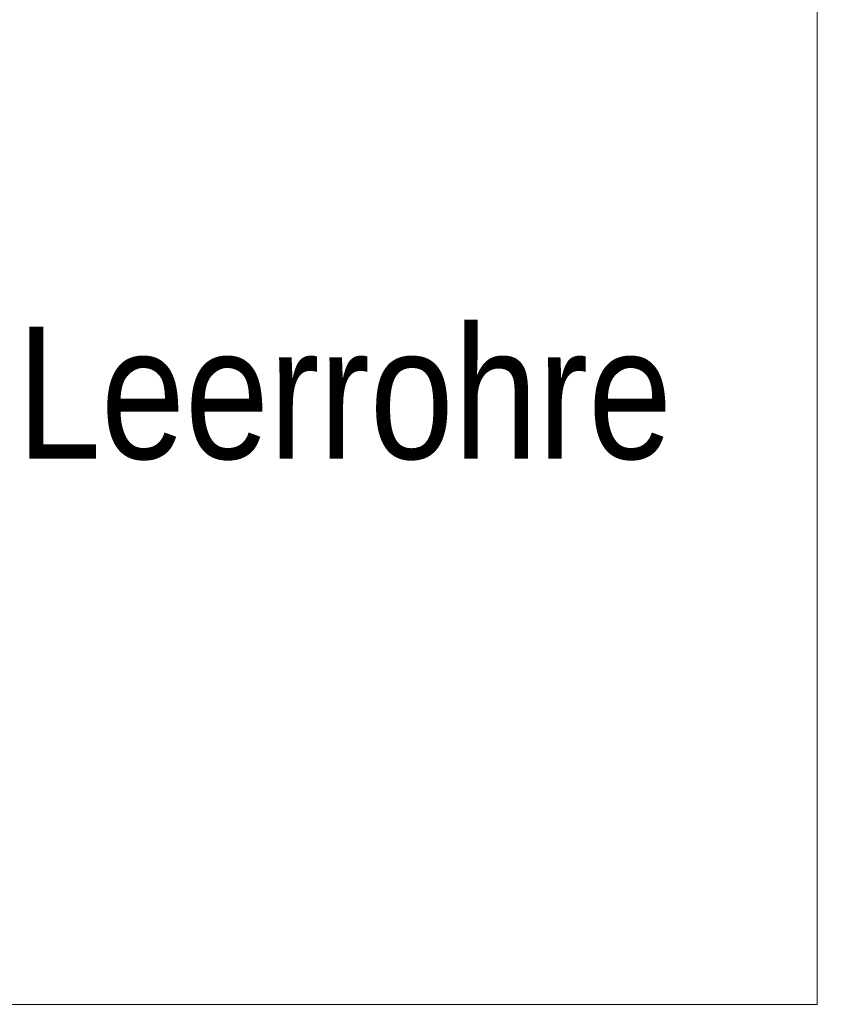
# Model space of a CAD drawing. Extents: x -620 to 300, y 62 to 1107.
# Tile 232 of 256: x 259 to 268, y 756 to 767. Entities that reach past the tile are written whole.
import ezdxf
from ezdxf.lldxf.tags import DXFTag

# ---------------------------------------------------------------- set-up
doc = ezdxf.new("R2010")
doc.units = 0
doc.layers.get('0').update_dxf_attribs({"lineweight": 35})
doc.layers.add('E_Detail_Beschriftung', color=7, linetype='Continuous', lineweight=13, true_color=0x009900)
doc.layers.add('E_Detail_Linie_Text_Bem', color=7, linetype='Continuous', lineweight=13)
doc.styles.get("Standard").update_dxf_attribs({"font": 'ARIALN.TTF'})
tags = doc.linetypes.add('fein_strichliert-A06G9G0V8I', pattern=[4, 1, -2, 1]).pattern_tags.tags
tags[8:9] = [DXFTag(74, 4), DXFTag(75, 0), DXFTag(340, '0'), DXFTag(46, 0.0), DXFTag(50, 0.0), DXFTag(44, 0.0), DXFTag(45, 0.0)]
tags[6:7] = [DXFTag(74, 4), DXFTag(75, 0), DXFTag(340, '0'), DXFTag(46, 0.0), DXFTag(50, 0.0), DXFTag(44, 0.0), DXFTag(45, 0.0)]
tags[4:5] = [DXFTag(74, 4), DXFTag(75, 0), DXFTag(340, '0'), DXFTag(46, 0.0), DXFTag(50, 0.0), DXFTag(44, 0.0), DXFTag(45, 0.0)]

# ---------------------------------------------------------------- blocks, each defined once
blk = doc.blocks.new('Referenz-A06G9G138I')
at = {"layer": 'E_Detail_Linie_Text_Bem', "linetype": 'fein_strichliert-A06G9G0V8I', "ltscale": 0.65}
for p, q in [((267.715, 756.345), (267.715, 817.662)), ((204.946, 756.345), (264.689, 756.345)), ((264.689, 756.345), (267.715, 756.345))]:
    blk.add_line(p, q, dxfattribs=at)
at = {"layer": 'E_Detail_Beschriftung', "linetype": 'Continuous', "ltscale": 0.13, "insert": (259.226, 763.53), "char_height": 1.4, "attachment_point": 1}
blk.add_mtext('{\\fArial Narrow;Leerrohre}', dxfattribs=at)

msp = doc.modelspace()

# ---------------------------------------------------------------- block references
at = {"color": 8, "lineweight": 25, "ltscale": 0.25, "true_color": 0x808080}
msp.add_blockref('Referenz-A06G9G138I', (0, 0), dxfattribs=at)

doc.saveas('drawing.dxf')
